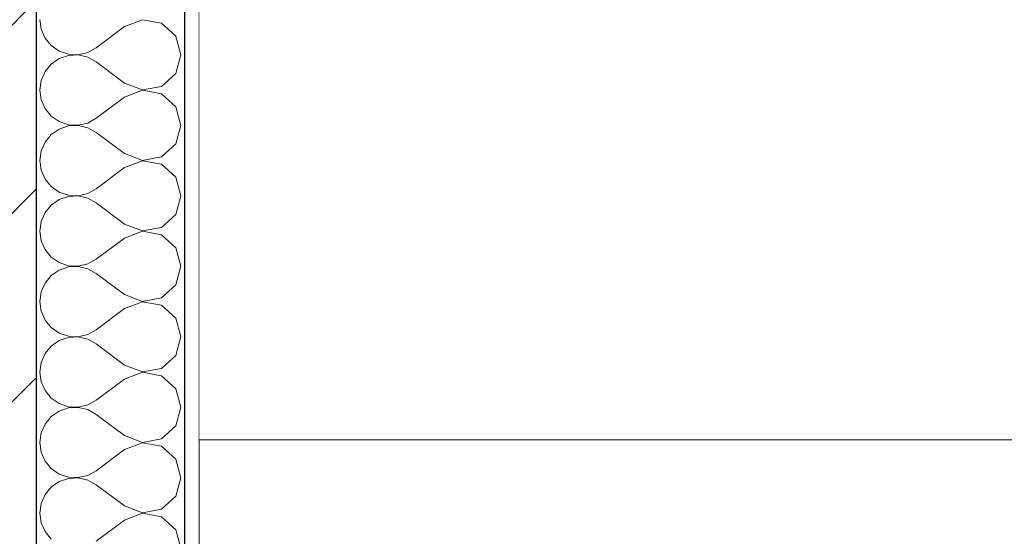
# Model space of a CAD drawing. Header units: millimetres. Extents: x 58537 to 97688, y -8921 to 14216.
# Tile 79 of 145: x 65219 to 65883, y 12175 to 12524. Entities that reach past the tile are written whole.
import ezdxf

# ---------------------------------------------------------------- set-up
doc = ezdxf.new("R2010")
doc.units = ezdxf.units.MM
doc.header["$MEASUREMENT"] = 0
doc.linetypes.add('Wipeout_Contour', pattern=[1000, 0, -1000])
doc.layers.add('Nowe_A-Wymiary-Zewnętrzne', color=7, linetype='Continuous')
doc.layers.add('Nowe_A-Ściany-Zewnętrzne', color=7, linetype='Continuous')
doc.layers.add('Nowe_A-Wymiary-Zewnętrzne_Nr_pióra__45', color=7, linetype='Continuous', lineweight=15, true_color=0x40a5ff)
doc.layers.add('Nowe_A-Wymiary-Zewnętrzne_Nr_pióra__85', color=7, linetype='Continuous', lineweight=13, true_color=0x80c2ff)
for name, color, linetype, lineweight in [('Nowe_A-Wymiary-Zewnętrzne_Nr_pióra__46', 5, 'Continuous', 15), ('Nowe_A-Ściany-Zewnętrzne_Nr_pióra__174', 7, 'Continuous', 5), ('Nowe_A-Ściany-Zewnętrzne_Nr_pióra__27', 7, 'Continuous', 25), ('Nowe_A-Ściany-Zewnętrzne_Nr_pióra__47', 7, 'Continuous', 15), ('Nowe_A-Ściany-Zewnętrzne_Nr_pióra__87', 7, 'Continuous', 13)]:
    doc.layers.add(name, color=color, linetype=linetype, lineweight=lineweight)
doc.styles.add('STYL_AUTOMATYCZNY_2', font='arial.ttf')
doc.dimstyles.new('STYL_AUTOMATYCZNY__1', dxfattribs={"dimtxt": 125, "dimasz": 47.5, "dimexe": 0.18, "dimexo": 20, "dimgap": 0, "dimtad": 1, "dimdec": 1, "dimlfac": 0.1, "dimzin": 0, "dimdsep": 46, "dimtxsty": 'STYL_AUTOMATYCZNY_2', "dimblk": 'ARROWHEAD_11', "dimblk1": 'ARROWHEAD_11', "dimblk2": 'ARROWHEAD_11', "dimcen": 0.09, "dimclrd": 256, "dimclre": 256, "dimclrt": 5, "dimadec": 1, "dimazin": 0, "dimtfac": 1, "dimtdec": 4, "dimtmove": 0, "dimatfit": 3, "dimfxl": 0, "dimtolj": 1, "dimtzin": 0, "dimarcsym": 0})

# ---------------------------------------------------------------- blocks, each defined once
blk = doc.blocks.new('*X361')
at = {"layer": 'Nowe_A-Ściany-Zewnętrzne_Nr_pióra__174', "color": 7, "linetype": 'Continuous', "lineweight": 5}
for p, q in [((65232.45, 12523.81), (65233.36, 12517.3)), ((65301.74, 12523.71), (65289.6, 12519.05)), ((65314.53, 12521.29), (65301.74, 12523.71)), ((65324.14, 12512.52), (65314.53, 12521.29)), ((65233.36, 12517.3), (65236.01, 12511.29)), ((65289.6, 12519.05), (65270.55, 12504.76)), ((65236.01, 12511.29), (65240.2, 12506.23)), ((65327.69, 12500), (65324.14, 12512.52)), ((65240.2, 12506.23), (65245.61, 12502.51)), ((65245.61, 12502.51), (65251.84, 12500.41)), ((65258.4, 12500.1), (65264.8, 12501.58)), ((65264.8, 12501.58), (65270.55, 12504.76)), ((65245.61, 12497.49), (65240.2, 12493.77)), ((65251.84, 12499.58), (65245.61, 12497.49)), ((65251.84, 12500.41), (65258.4, 12500.1)), ((65258.4, 12499.9), (65251.84, 12499.58)), ((65264.8, 12498.42), (65258.4, 12499.9)), ((65270.55, 12495.24), (65264.8, 12498.42)), ((65289.6, 12480.95), (65270.55, 12495.24)), ((65324.14, 12487.48), (65327.69, 12500)), ((65236.01, 12488.71), (65233.36, 12482.7)), ((65240.2, 12493.77), (65236.01, 12488.71)), ((65233.36, 12482.7), (65232.45, 12476.19)), ((65289.6, 12480.95), (65301.74, 12476.29)), ((65314.53, 12478.7), (65324.14, 12487.48)), ((65232.45, 12476.19), (65233.36, 12469.68)), ((65301.74, 12476.09), (65289.6, 12471.43)), ((65301.74, 12476.29), (65314.53, 12478.7)), ((65314.53, 12473.68), (65301.74, 12476.09)), ((65233.36, 12469.68), (65236.01, 12463.67)), ((65289.6, 12471.43), (65270.55, 12457.14)), ((65324.14, 12464.9), (65314.53, 12473.68)), ((65236.01, 12463.67), (65240.2, 12458.61)), ((65327.69, 12452.38), (65324.14, 12464.9)), ((65240.2, 12458.61), (65245.61, 12454.89)), ((65245.61, 12454.89), (65251.84, 12452.79)), ((65264.8, 12453.96), (65270.55, 12457.14)), ((65245.61, 12449.87), (65240.2, 12446.15)), ((65251.84, 12451.97), (65245.61, 12449.87)), ((65251.84, 12452.79), (65258.4, 12452.48)), ((65258.4, 12452.28), (65251.84, 12451.97)), ((65258.4, 12452.48), (65264.8, 12453.96)), ((65264.8, 12450.8), (65258.4, 12452.28)), ((65270.55, 12447.62), (65264.8, 12450.8)), ((65324.14, 12439.86), (65327.69, 12452.38)), ((65236.01, 12441.09), (65233.36, 12435.08)), ((65240.2, 12446.15), (65236.01, 12441.09)), ((65289.6, 12433.33), (65270.55, 12447.62)), ((65233.36, 12435.08), (65232.45, 12428.57)), ((65314.53, 12431.08), (65324.14, 12439.86)), ((65232.45, 12428.57), (65233.36, 12422.06)), ((65289.6, 12433.33), (65301.74, 12428.67)), ((65301.74, 12428.47), (65289.6, 12423.81)), ((65301.74, 12428.67), (65314.53, 12431.08)), ((65314.53, 12426.06), (65301.74, 12428.47)), ((65233.36, 12422.06), (65236.01, 12416.05)), ((65289.6, 12423.81), (65270.55, 12409.52)), ((65324.14, 12417.28), (65314.53, 12426.06)), ((65236.01, 12416.05), (65240.2, 12410.99)), ((65327.69, 12404.76), (65324.14, 12417.28)), ((65240.2, 12410.99), (65245.61, 12407.27)), ((65264.8, 12406.34), (65270.55, 12409.52)), ((65245.61, 12402.25), (65240.2, 12398.53)), ((65245.61, 12407.27), (65251.84, 12405.18)), ((65251.84, 12404.35), (65245.61, 12402.25)), ((65251.84, 12405.18), (65258.4, 12404.86)), ((65258.4, 12404.66), (65251.84, 12404.35)), ((65258.4, 12404.86), (65264.8, 12406.34)), ((65264.8, 12403.18), (65258.4, 12404.66)), ((65270.55, 12400), (65264.8, 12403.18)), ((65324.14, 12392.24), (65327.69, 12404.76)), ((65240.2, 12398.53), (65236.01, 12393.47)), ((65289.6, 12385.71), (65270.55, 12400)), ((65236.01, 12393.47), (65233.36, 12387.46)), ((65314.53, 12383.47), (65324.14, 12392.24)), ((65233.36, 12387.46), (65232.45, 12380.95)), ((65289.6, 12385.71), (65301.74, 12381.05)), ((65301.74, 12381.05), (65314.53, 12383.47)), ((65232.45, 12380.95), (65233.36, 12374.45)), ((65289.6, 12376.19), (65270.55, 12361.9)), ((65301.74, 12380.86), (65289.6, 12376.19)), ((65314.53, 12378.44), (65301.74, 12380.86)), ((65324.14, 12369.66), (65314.53, 12378.44)), ((65233.36, 12374.45), (65236.01, 12368.43)), ((65236.01, 12368.43), (65240.2, 12363.38)), ((65327.69, 12357.14), (65324.14, 12369.66)), ((65240.2, 12363.38), (65245.61, 12359.66)), ((65264.8, 12358.72), (65270.55, 12361.9)), ((65245.61, 12354.63), (65240.2, 12350.91)), ((65245.61, 12359.66), (65251.84, 12357.56)), ((65251.84, 12356.73), (65245.61, 12354.63)), ((65251.84, 12357.56), (65258.4, 12357.24)), ((65258.4, 12357.05), (65251.84, 12356.73)), ((65258.4, 12357.24), (65264.8, 12358.72)), ((65264.8, 12355.56), (65258.4, 12357.05)), ((65270.55, 12352.38), (65264.8, 12355.56)), ((65324.14, 12344.62), (65327.69, 12357.14)), ((65240.2, 12350.91), (65236.01, 12345.85)), ((65289.6, 12338.09), (65270.55, 12352.38)), ((65236.01, 12345.85), (65233.36, 12339.84)), ((65314.53, 12335.85), (65324.14, 12344.62)), ((65233.36, 12339.84), (65232.45, 12333.33)), ((65289.6, 12338.09), (65301.74, 12333.43)), ((65301.74, 12333.43), (65314.53, 12335.85)), ((65232.45, 12333.33), (65233.36, 12326.83)), ((65289.6, 12328.57), (65270.55, 12314.28)), ((65301.74, 12333.24), (65289.6, 12328.57)), ((65314.53, 12330.82), (65301.74, 12333.24)), ((65324.14, 12322.04), (65314.53, 12330.82)), ((65233.36, 12326.83), (65236.01, 12320.81)), ((65327.69, 12309.52), (65324.14, 12322.04)), ((65236.01, 12320.81), (65240.2, 12315.76)), ((65240.2, 12315.76), (65245.61, 12312.04)), ((65245.61, 12312.04), (65251.84, 12309.94)), ((65251.84, 12309.11), (65245.61, 12307.01)), ((65251.84, 12309.94), (65258.4, 12309.62)), ((65258.4, 12309.43), (65251.84, 12309.11)), ((65258.4, 12309.62), (65264.8, 12311.11)), ((65264.8, 12307.94), (65258.4, 12309.43)), ((65264.8, 12311.11), (65270.55, 12314.28)), ((65324.14, 12297.01), (65327.69, 12309.52)), ((65240.2, 12303.29), (65236.01, 12298.23)), ((65245.61, 12307.01), (65240.2, 12303.29)), ((65270.55, 12304.76), (65264.8, 12307.94)), ((65289.6, 12290.48), (65270.55, 12304.76)), ((65236.01, 12298.23), (65233.36, 12292.22)), ((65314.53, 12288.23), (65324.14, 12297.01)), ((65233.36, 12292.22), (65232.45, 12285.71)), ((65289.6, 12290.48), (65301.74, 12285.81)), ((65301.74, 12285.81), (65314.53, 12288.23)), ((65232.45, 12285.71), (65233.36, 12279.21)), ((65301.74, 12285.62), (65289.6, 12280.95)), ((65314.53, 12283.2), (65301.74, 12285.62)), ((65324.14, 12274.42), (65314.53, 12283.2)), ((65233.36, 12279.21), (65236.01, 12273.2)), ((65289.6, 12280.95), (65270.55, 12266.67)), ((65236.01, 12273.2), (65240.2, 12268.14)), ((65327.69, 12261.9), (65324.14, 12274.42)), ((65240.2, 12268.14), (65245.61, 12264.42)), ((65245.61, 12264.42), (65251.84, 12262.32)), ((65251.84, 12262.32), (65258.4, 12262)), ((65258.4, 12261.81), (65251.84, 12261.49)), ((65258.4, 12262), (65264.8, 12263.49)), ((65264.8, 12260.32), (65258.4, 12261.81)), ((65264.8, 12263.49), (65270.55, 12266.67)), ((65324.14, 12249.39), (65327.69, 12261.9)), ((65240.2, 12255.67), (65236.01, 12250.61)), ((65245.61, 12259.39), (65240.2, 12255.67)), ((65251.84, 12261.49), (65245.61, 12259.39)), ((65270.55, 12257.14), (65264.8, 12260.32)), ((65289.6, 12242.86), (65270.55, 12257.14)), ((65236.01, 12250.61), (65233.36, 12244.6)), ((65314.53, 12240.61), (65324.14, 12249.39)), ((65233.36, 12244.6), (65232.45, 12238.09)), ((65289.6, 12242.86), (65301.74, 12238.19)), ((65232.45, 12238.09), (65233.36, 12231.59)), ((65301.74, 12238), (65289.6, 12233.33)), ((65301.74, 12238.19), (65314.53, 12240.61)), ((65314.53, 12235.58), (65301.74, 12238)), ((65324.14, 12226.8), (65314.53, 12235.58)), ((65233.36, 12231.59), (65236.01, 12225.58)), ((65289.6, 12233.33), (65270.55, 12219.05)), ((65236.01, 12225.58), (65240.2, 12220.52)), ((65327.69, 12214.28), (65324.14, 12226.8)), ((65240.2, 12220.52), (65245.61, 12216.8)), ((65245.61, 12216.8), (65251.84, 12214.7)), ((65258.4, 12214.38), (65264.8, 12215.87)), ((65264.8, 12215.87), (65270.55, 12219.05)), ((65245.61, 12211.77), (65240.2, 12208.05)), ((65251.84, 12213.87), (65245.61, 12211.77)), ((65251.84, 12214.7), (65258.4, 12214.38)), ((65258.4, 12214.19), (65251.84, 12213.87)), ((65264.8, 12212.7), (65258.4, 12214.19)), ((65270.55, 12209.52), (65264.8, 12212.7)), ((65289.6, 12195.24), (65270.55, 12209.52)), ((65324.14, 12201.77), (65327.69, 12214.28)), ((65236.01, 12202.99), (65233.36, 12196.98)), ((65240.2, 12208.05), (65236.01, 12202.99)), ((65314.53, 12192.99), (65324.14, 12201.77)), ((65233.36, 12196.98), (65232.45, 12190.48)), ((65289.6, 12195.24), (65301.74, 12190.57)), ((65232.45, 12190.48), (65233.36, 12183.97)), ((65301.74, 12190.38), (65289.6, 12185.71)), ((65301.74, 12190.57), (65314.53, 12192.99)), ((65314.53, 12187.96), (65301.74, 12190.38)), ((65233.36, 12183.97), (65236.01, 12177.96)), ((65289.6, 12185.71), (65270.55, 12171.43)), ((65324.14, 12179.18), (65314.53, 12187.96)), ((65236.01, 12177.96), (65240.2, 12172.9)), ((65327.69, 12166.67), (65324.14, 12179.18))]:
    blk.add_line(p, q, dxfattribs=at)
blk = doc.blocks.new('ElemPrzekroju_339')
at = {"layer": 'Nowe_A-Ściany-Zewnętrzne', "linetype": 'Continuous', "lineweight": 0, "true_color": 0x000000}
h = blk.add_hatch(dxfattribs=at)
h.set_pattern_fill('Bloczki_ceramiczne', color=18, style=0, pattern_type=2)
h.set_pattern_definition([(45, (0, 0), (-63.63961, 63.63961), [])])
h.paths.add_polyline_path([(64980.07, 12740), (64980.07, 11440), (65230.07, 11440), (65230.07, 11690), (65230.07, 12740)])
h = blk.add_hatch(dxfattribs=at)
h.set_pattern_fill('Tynk', color=18, style=0, pattern_type=2)
h.set_pattern_definition([(0, (0, 0), (0, 86.60254), [0, -50]), (0, (25, 43.3), (0, 86.60254), [0, -50])])
h.paths.add_polyline_path([(65330.07, 11690), (65340.07, 11690), (65340.07, 12740), (65330.07, 12740)])
at = {"layer": 'Nowe_A-Ściany-Zewnętrzne_Nr_pióra__27', "color": 7, "linetype": 'Continuous', "lineweight": 25}
blk.add_line((65330.07, 12740), (65330.07, 11690), dxfattribs=at)
at = {"layer": 'Nowe_A-Ściany-Zewnętrzne_Nr_pióra__27', "color": 7, "linetype": 'Continuous', "lineweight": 25, "flags": 128}
blk.add_lwpolyline([(65230.07, 12740), (65230.07, 11690), (65230.07, 11440)], dxfattribs=at)
at = {"layer": 'Nowe_A-Ściany-Zewnętrzne_Nr_pióra__47', "color": 7, "linetype": 'Continuous', "lineweight": 15}
blk.add_line((65340.07, 12740), (65340.07, 12157.2), dxfattribs=at)
at = {"layer": 'Nowe_A-Ściany-Zewnętrzne', "lineweight": 0}
blk.add_blockref('*X361', (0, 0), dxfattribs=at)
blk = doc.blocks.new('ElemPrzekroju_343')
at = {"color": 254, "linetype": 'Wipeout_Contour', "lineweight": 0, "ltscale": 1210557.515774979}
blk.add_wipeout([(65340.07, 12240), (72580.07, 12240), (72580.07, 12313.9), (72635.37, 12449.37), (72659.88, 12488.65), (73400.27, 12488.65), (73424.78, 12449.37), (73480.07, 12313.9), (73480.07, 12240), (74950.07, 12240), (74950.07, 12679.29), (65381.4, 12679.29), (65373.13, 12696.68), (65374.94, 12697.54), (65381.49, 12697.54), (65361.3, 12740), (65340.07, 12740)], dxfattribs=at).dxf.layer = 'Nowe_A-Ściany-Zewnętrzne'
at = {"layer": 'Nowe_A-Ściany-Zewnętrzne_Nr_pióra__87', "color": 7, "linetype": 'Continuous', "lineweight": 13}
blk.add_line((71720.07, 12240), (65340.07, 12240), dxfattribs=at)
blk = doc.blocks.new('*D627')
at = {"layer": 'Nowe_A-Wymiary-Zewnętrzne_Nr_pióra__45', "linetype": 'Continuous', "lineweight": 15, "true_color": 0x40a5ff}
for points in [[(66210.74, 12846.37), (66211.69, 12841.59), (66214.4, 12837.54), (66218.46, 12834.83), (66223.24, 12833.87), (66228.02, 12834.83), (66232.08, 12837.54), (66234.79, 12841.59), (66235.74, 12846.37), (66234.79, 12851.16), (66232.08, 12855.21), (66228.02, 12857.92), (66223.24, 12858.87), (66218.46, 12857.92), (66214.4, 12855.21), (66211.69, 12851.16)], [(66210.74, 11690), (66211.69, 11685.22), (66214.4, 11681.16), (66218.46, 11678.45), (66223.24, 11677.5), (66228.02, 11678.45), (66232.08, 11681.16), (66234.79, 11685.22), (66235.74, 11690), (66234.79, 11694.78), (66232.08, 11698.84), (66228.02, 11701.55), (66223.24, 11702.5), (66218.46, 11701.55), (66214.4, 11698.84), (66211.69, 11694.78)]]:
    blk.add_hatch(color=161, dxfattribs=at).paths.add_polyline_path(points)
at = {"layer": 'Nowe_A-Wymiary-Zewnętrzne_Nr_pióra__45', "color": 161, "linetype": 'Continuous', "lineweight": 15, "true_color": 0x40a5ff}
for centre in [(66223.24, 12846.37), (66223.24, 11690)]:
    blk.add_circle(centre, 12.5, dxfattribs=at)
at = {"layer": 'Nowe_A-Wymiary-Zewnętrzne_Nr_pióra__85', "color": 151, "linetype": 'Continuous', "lineweight": 13, "true_color": 0x80c2ff}
for p, q in [((66223.24, 12858.87), (66223.24, 12871.37)), ((66210.74, 12846.37), (66176.36, 12846.37)), ((66270.11, 12846.37), (66235.74, 12846.37)), ((66223.24, 11702.5), (66223.24, 12833.87)), ((66210.74, 11690), (66176.36, 11690)), ((66270.11, 11690), (66235.74, 11690))]:
    blk.add_line(p, q, dxfattribs=at)
at = {"layer": 'Nowe_A-Wymiary-Zewnętrzne_Nr_pióra__46', "color": 5, "lineweight": 15, "insert": (66198.24, 12060.05), "char_height": 125, "attachment_point": 7, "rotation": 90, "style": 'STYL_AUTOMATYCZNY_2'}
blk.add_mtext('\\A1;{\\pql;\\fArial|b0|i0|c238|p0;\\W1.000000;115,6}', dxfattribs=at)
blk = doc.blocks.new('ARROWHEAD_11')
at = {"color": 0, "linetype": 'Continuous', "lineweight": 0}
blk.add_line((0, 0), (-1, 0), dxfattribs=at)
at = {"color": 0, "linetype": 'Continuous', "lineweight": 0, "const_width": 0.25, "flags": 128}
blk.add_lwpolyline([(-0.125, 0, 1), (0.125, 0, 1)], format="xyb", close=True, dxfattribs=at)
blk = doc.blocks.new('*D641')
at = {"layer": 'Nowe_A-Wymiary-Zewnętrzne_Nr_pióra__45', "linetype": 'Continuous', "lineweight": 15, "true_color": 0x40a5ff}
for points in [[(90247.75, 12846.37), (90248.7, 12841.59), (90251.41, 12837.54), (90255.47, 12834.83), (90260.25, 12833.87), (90265.03, 12834.83), (90269.09, 12837.54), (90271.8, 12841.59), (90272.75, 12846.37), (90271.8, 12851.16), (90269.09, 12855.21), (90265.03, 12857.92), (90260.25, 12858.87), (90255.47, 12857.92), (90251.41, 12855.21), (90248.7, 12851.16)], [(90247.75, 11690), (90248.7, 11685.22), (90251.41, 11681.16), (90255.47, 11678.45), (90260.25, 11677.5), (90265.03, 11678.45), (90269.09, 11681.16), (90271.8, 11685.22), (90272.75, 11690), (90271.8, 11694.78), (90269.09, 11698.84), (90265.03, 11701.55), (90260.25, 11702.5), (90255.47, 11701.55), (90251.41, 11698.84), (90248.7, 11694.78)]]:
    blk.add_hatch(color=161, dxfattribs=at).paths.add_polyline_path(points)
at = {"layer": 'Nowe_A-Wymiary-Zewnętrzne_Nr_pióra__45', "color": 161, "linetype": 'Continuous', "lineweight": 15, "true_color": 0x40a5ff}
for centre in [(90260.25, 12846.37), (90260.25, 11690)]:
    blk.add_circle(centre, 12.5, dxfattribs=at)
at = {"layer": 'Nowe_A-Wymiary-Zewnętrzne_Nr_pióra__85', "color": 151, "linetype": 'Continuous', "lineweight": 13, "true_color": 0x80c2ff}
for p, q in [((90260.25, 12858.87), (90260.25, 12871.37)), ((90247.75, 12846.37), (90213.38, 12846.37)), ((90307.13, 12846.37), (90272.75, 12846.37)), ((90260.25, 11702.5), (90260.25, 12833.87)), ((90247.75, 11690), (90213.38, 11690)), ((90307.13, 11690), (90272.75, 11690))]:
    blk.add_line(p, q, dxfattribs=at)
at = {"layer": 'Nowe_A-Wymiary-Zewnętrzne_Nr_pióra__46', "color": 5, "lineweight": 15, "insert": (90235.25, 12060.05), "char_height": 125, "attachment_point": 7, "rotation": 90, "style": 'STYL_AUTOMATYCZNY_2'}
blk.add_mtext('\\A1;{\\pql;\\fArial|b0|i0|c238|p0;\\W1.000000;115,6}', dxfattribs=at)
blk = doc.blocks.new('*D657')
at = {"layer": 'Nowe_A-Wymiary-Zewnętrzne_Nr_pióra__45', "linetype": 'Continuous', "lineweight": 15, "true_color": 0x40a5ff}
for points in [[(93212.75, 12740), (93213.7, 12735.22), (93216.41, 12731.16), (93220.47, 12728.45), (93225.25, 12727.5), (93230.03, 12728.45), (93234.09, 12731.16), (93236.8, 12735.22), (93237.75, 12740), (93236.8, 12744.78), (93234.09, 12748.84), (93230.03, 12751.55), (93225.25, 12752.5), (93220.47, 12751.55), (93216.41, 12748.84), (93213.7, 12744.78)], [(93212.75, 10870), (93213.7, 10865.22), (93216.41, 10861.16), (93220.47, 10858.45), (93225.25, 10857.5), (93230.03, 10858.45), (93234.09, 10861.16), (93236.8, 10865.22), (93237.75, 10870), (93236.8, 10874.78), (93234.09, 10878.84), (93230.03, 10881.55), (93225.25, 10882.5), (93220.47, 10881.55), (93216.41, 10878.84), (93213.7, 10874.78)]]:
    blk.add_hatch(color=161, dxfattribs=at).paths.add_polyline_path(points)
at = {"layer": 'Nowe_A-Wymiary-Zewnętrzne_Nr_pióra__45', "color": 161, "linetype": 'Continuous', "lineweight": 15, "true_color": 0x40a5ff}
for centre in [(93225.25, 12740), (93225.25, 10870)]:
    blk.add_circle(centre, 12.5, dxfattribs=at)
at = {"layer": 'Nowe_A-Wymiary-Zewnętrzne_Nr_pióra__85', "color": 151, "linetype": 'Continuous', "lineweight": 13, "true_color": 0x80c2ff}
for p, q in [((93212.75, 12740), (93178.38, 12740)), ((93272.13, 12740), (93237.75, 12740)), ((93225.25, 10882.5), (93225.25, 12727.5)), ((93212.75, 10870), (93178.38, 10870)), ((93272.13, 10870), (93237.75, 10870))]:
    blk.add_line(p, q, dxfattribs=at)
at = {"layer": 'Nowe_A-Wymiary-Zewnętrzne_Nr_pióra__46', "color": 5, "lineweight": 15, "char_height": 125, "attachment_point": 7, "rotation": 90, "style": 'STYL_AUTOMATYCZNY_2'}
for s, insert in [('\\A1;{\\pql;\\fArial|b0|i0|c238|p0;\\W1.000000;10,6}', (93200.25, 12393.85)), ('\\A1;{\\pql;\\fArial|b0|i0|c238|p0;\\W1.000000;187,0}', (93200.25, 11423.68))]:
    blk.add_mtext(s, dxfattribs=dict(at, insert=insert))
blk = doc.blocks.new('*D659')
at = {"layer": 'Nowe_A-Wymiary-Zewnętrzne_Nr_pióra__45', "linetype": 'Continuous', "lineweight": 15, "true_color": 0x40a5ff}
for points in [[(93474.79, 12846.37), (93475.74, 12841.59), (93478.45, 12837.54), (93482.5, 12834.83), (93487.29, 12833.87), (93492.07, 12834.83), (93496.13, 12837.54), (93498.84, 12841.59), (93499.79, 12846.37), (93498.84, 12851.16), (93496.13, 12855.21), (93492.07, 12857.92), (93487.29, 12858.87), (93482.5, 12857.92), (93478.45, 12855.21), (93475.74, 12851.16)], [(93474.79, 0), (93475.74, -4.78), (93478.45, -8.84), (93482.5, -11.55), (93487.29, -12.5), (93492.07, -11.55), (93496.13, -8.84), (93498.84, -4.78), (93499.79, 0), (93498.84, 4.78), (93496.13, 8.84), (93492.07, 11.55), (93487.29, 12.5), (93482.5, 11.55), (93478.45, 8.84), (93475.74, 4.78)]]:
    blk.add_hatch(color=161, dxfattribs=at).paths.add_polyline_path(points)
at = {"layer": 'Nowe_A-Wymiary-Zewnętrzne_Nr_pióra__45', "color": 161, "linetype": 'Continuous', "lineweight": 15, "true_color": 0x40a5ff}
for centre in [(93487.29, 12846.37), (93487.29, 0)]:
    blk.add_circle(centre, 12.5, dxfattribs=at)
at = {"layer": 'Nowe_A-Wymiary-Zewnętrzne_Nr_pióra__85', "color": 151, "linetype": 'Continuous', "lineweight": 13, "true_color": 0x80c2ff}
for p, q in [((93487.29, 12858.87), (93487.29, 12871.37)), ((93474.79, 12846.37), (93440.41, 12846.37)), ((93534.16, 12846.37), (93499.79, 12846.37)), ((93487.29, 12.5), (93487.29, 12833.87)), ((93474.79, 0), (93440.41, 0)), ((93534.16, 0), (93499.79, 0)), ((93487.29, -25), (93487.29, -12.5))]:
    blk.add_line(p, q, dxfattribs=at)
at = {"layer": 'Nowe_A-Wymiary-Zewnętrzne_Nr_pióra__46', "color": 5, "lineweight": 15, "insert": (93462.29, 6137.21), "char_height": 125, "attachment_point": 7, "rotation": 90, "style": 'STYL_AUTOMATYCZNY_2'}
blk.add_mtext('\\A1;{\\pql;\\fArial|b0|i0|c238|p0;\\W1.000000;1\xa0284,6}', dxfattribs=at)

msp = doc.modelspace()

# ---------------------------------------------------------------- block references
at = {"layer": 'Nowe_A-Ściany-Zewnętrzne', "lineweight": 0}
msp.add_blockref('ElemPrzekroju_339', (0, 0), dxfattribs=at)

# ---------------------------------------------------------------- next in the draw order: block references
msp.add_blockref('ElemPrzekroju_343', (0, 0), dxfattribs=at)

# ---------------------------------------------------------------- next in the draw order: dimensions: what is measured, and where the dimension line sits
at = {"layer": 'Nowe_A-Wymiary-Zewnętrzne', "color": 151, "linetype": 'Continuous', "lineweight": 13, "true_color": 0x80c2ff}
for base, p1, p2, picture, middle in [((66223.24, 12846.37), (65340.07, 11690), (64717.21, 12846.37), '*D627', (66135.74, 12269.44)), ((90260.25, 12846.37), (65340.07, 11690), (64717.21, 12846.37), '*D641', (90172.75, 12269.44)), ((93487.29, 12846.37), (64770.07, 0), (64717.21, 12846.37), '*D659', (93399.79, 6418.33)), ((93225.25, 12740), (64770.07, 10870), (64770.07, 12740), '*D657', (93137.75, 11633.07))]:
    dim = msp.add_linear_dim(base=base, p1=p1, p2=p2, angle=90, dimstyle='STYL_AUTOMATYCZNY__1', dxfattribs=at)
    dim.commit()
    dim.dimension.update_dxf_attribs({"geometry": picture, "text_midpoint": middle, "dimtype": 160, "text_rotation": 90})

doc.saveas('drawing.dxf')
